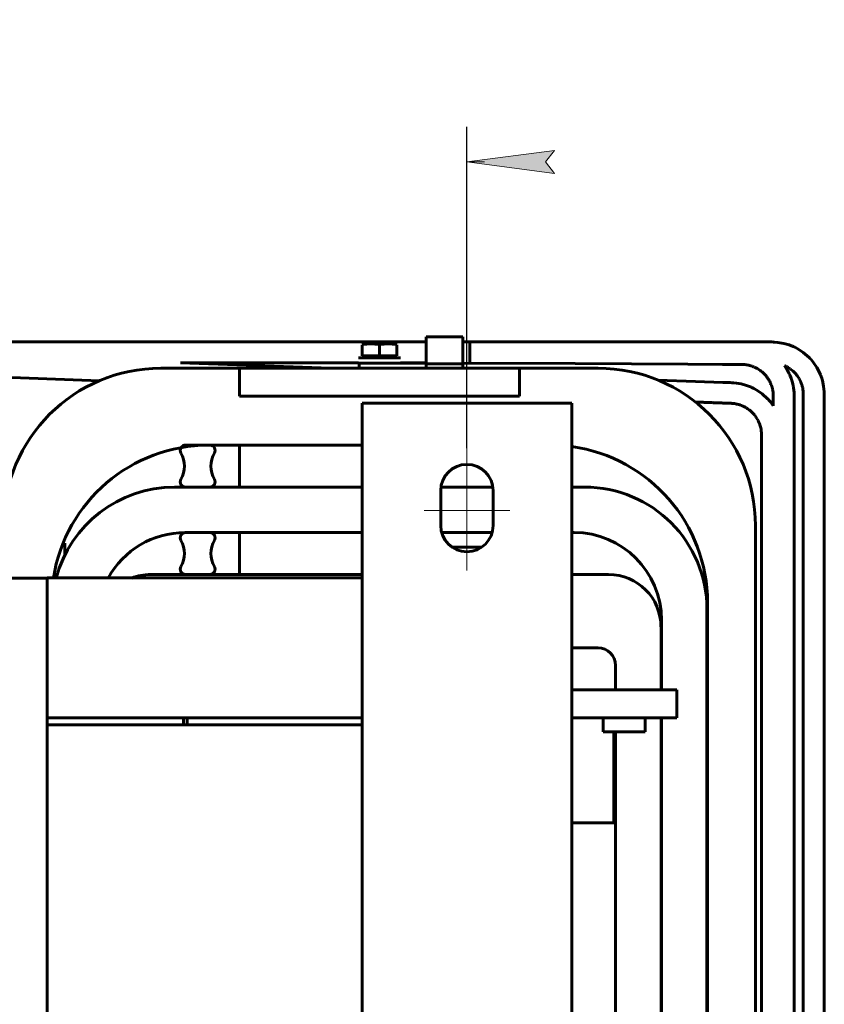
# Model space of a CAD drawing. Header units: millimetres. Extents: x 0 to 420, y 0 to 594.
# Tile 17 of 17: x 249 to 295, y 447 to 503. Entities that reach past the tile are written whole.
import ezdxf

# ---------------------------------------------------------------- set-up
doc = ezdxf.new("R2010")
doc.units = ezdxf.units.MM
for name, pattern in [('K5LT_AXLED', [19.5, 15, -1.5, 1.5, -1.5]), ('K5LT_BASIC', [0]), ('K5LT_THIN', [0])]:
    doc.linetypes.add(name, pattern=pattern)
doc.layers.add('Системный слой', color=7, linetype='Continuous')
doc.styles.add('KDIMTEXTSTYLE', font='GOST_AU.SHX', dxfattribs={"width": 0.96, "oblique": 15, "height": 5})
doc.dimstyles.new('KDIMSTYLE (0.20)', dxfattribs={"dimtxt": 5, "dimasz": 1, "dimexe": 2, "dimexo": 0, "dimgap": 1, "dimtad": 1, "dimlfac": 5, "dimtxsty": 'KDIMTEXTSTYLE', "dimsah": 1, "dimcen": 0, "dimdle": 1, "dimadec": 0, "dimazin": 0, "dimtfac": 0.667, "dimtmove": 0, "dimatfit": 3, "dimfxl": 1, "dimtvp": 1, "dimtolj": 1, "dimtzin": 0, "dimarcsym": 0})

# ---------------------------------------------------------------- blocks, each defined once
blk = doc.blocks.new('U150')
at = {"layer": 'Системный слой', "color": 150, "linetype": 'K5LT_BASIC', "lineweight": 60, "true_color": 0x0080ff}
blk.add_line((288.496, 464.801), (288.526, 464.801), dxfattribs=at)
blk = doc.blocks.new('U151')
at = {"layer": 'Системный слой', "color": 150, "linetype": 'K5LT_BASIC', "lineweight": 60, "true_color": 0x0080ff}
blk.add_line((288.496, 463.201), (288.526, 463.201), dxfattribs=at)
blk = doc.blocks.new('U160')
at = {"layer": 'Системный слой', "color": 150, "linetype": 'K5LT_BASIC', "lineweight": 60, "true_color": 0x0080ff}
blk.add_line((250.766, 462.801), (268.766, 462.801), dxfattribs=at)
blk = doc.blocks.new('U184')
at = {"layer": 'Системный слой', "color": 150, "linetype": 'K5LT_BASIC', "lineweight": 60, "true_color": 0x0080ff}
for p, q in [((268.566, 483.801), (269.907, 483.801)), ((269.907, 483.801), (270.966, 483.801))]:
    blk.add_line(p, q, dxfattribs=at)
blk = doc.blocks.new('U185')
at = {"layer": 'Системный слой', "color": 150, "linetype": 'K5LT_BASIC', "lineweight": 60, "true_color": 0x0080ff}
for p, q in [((268.566, 483.481), (269.907, 483.481)), ((269.907, 483.481), (270.305, 483.481))]:
    blk.add_line(p, q, dxfattribs=at)
blk = doc.blocks.new('U189')
at = {"layer": 'Системный слой', "color": 150, "linetype": 'K5LT_BASIC', "lineweight": 60, "true_color": 0x0080ff}
for p, q in [((285.866, 468.401), (285.866, 464.801)), ((285.866, 463.201), (285.866, 423.601))]:
    blk.add_line(p, q, dxfattribs=at)
blk = doc.blocks.new('U190')
at = {"layer": 'Системный слой', "color": 150, "linetype": 'K5LT_BASIC', "lineweight": 60, "true_color": 0x0080ff}
for p, q in [((256.666, 471.401), (268.766, 471.401)), ((280.766, 471.401), (282.866, 471.401))]:
    blk.add_line(p, q, dxfattribs=at)
blk = doc.blocks.new('U191')
at = {"layer": 'Системный слой', "color": 150, "linetype": 'K5LT_BASIC', "lineweight": 60, "true_color": 0x0080ff}
for p, q in [((283.266, 466.201), (283.266, 464.801)), ((283.266, 462.401), (283.266, 424.201))]:
    blk.add_line(p, q, dxfattribs=at)
blk = doc.blocks.new('U192')
at = {"layer": 'Системный слой', "color": 150, "linetype": 'K5LT_BASIC', "lineweight": 60, "true_color": 0x0080ff}
for p, q in [((257.266, 483.201), (261.766, 483.201)), ((277.766, 483.201), (282.266, 483.201))]:
    blk.add_line(p, q, dxfattribs=at)
blk = doc.blocks.new('U194')
at = {"layer": 'Системный слой', "color": 150, "linetype": 'K5LT_BASIC', "lineweight": 60, "true_color": 0x0080ff}
for p, q in [((285.896, 468.801), (285.896, 464.801)), ((285.896, 463.201), (285.896, 423.201))]:
    blk.add_line(p, q, dxfattribs=at)
blk = doc.blocks.new('U195')
at = {"layer": 'Системный слой', "color": 150, "linetype": 'K5LT_BASIC', "lineweight": 60, "true_color": 0x0080ff}
for p, q in [((258.636, 473.801), (268.766, 473.801)), ((273.32, 473.801), (276.211, 473.801)), ((280.766, 473.801), (280.896, 473.801))]:
    blk.add_line(p, q, dxfattribs=at)
blk = doc.blocks.new('U198')
at = {"layer": 'Системный слой', "color": 150, "linetype": 'K5LT_BASIC', "lineweight": 60, "true_color": 0x0080ff}
for p, q in [((258.036, 476.401), (268.766, 476.401)), ((273.279, 476.401), (276.252, 476.401)), ((280.766, 476.401), (281.496, 476.401))]:
    blk.add_line(p, q, dxfattribs=at)
blk = doc.blocks.new('U204')
at = {"layer": 'Системный слой', "color": 150, "linetype": 'K5LT_BASIC', "lineweight": 60, "true_color": 0x0080ff}
blk.add_line((250.766, 471.201), (268.766, 471.201), dxfattribs=at)
blk = doc.blocks.new('U205')
at = {"layer": 'Системный слой', "color": 150, "linetype": 'K5LT_BASIC', "lineweight": 60, "true_color": 0x0080ff}
for p, q in [((184.966, 463.201), (184.766, 463.201)), ((210.766, 463.201), (210.566, 463.201)), ((232.966, 463.201), (232.766, 463.201)), ((258.766, 463.201), (258.566, 463.201))]:
    blk.add_line(p, q, dxfattribs=at)
blk = doc.blocks.new('U206')
at = {"layer": 'Системный слой', "color": 150, "linetype": 'K5LT_BASIC', "lineweight": 60, "true_color": 0x0080ff}
for p, q in [((226.535, 484.701), (272.435, 484.701)), ((274.535, 484.701), (291.334, 484.701)), ((291.334, 484.701), (291.482, 484.701)), ((291.482, 484.701), (291.555, 484.701)), ((291.555, 484.701), (291.591, 484.701)), ((291.591, 484.701), (291.609, 484.701)), ((291.609, 484.701), (291.62, 484.701)), ((291.62, 484.701), (291.634, 484.701)), ((291.634, 484.701), (291.654, 484.701)), ((291.654, 484.701), (291.685, 484.701)), ((291.685, 484.701), (291.731, 484.701)), ((291.731, 484.701), (291.8, 484.701)), ((291.8, 484.701), (291.906, 484.701)), ((291.906, 484.701), (292.072, 484.701)), ((292.072, 484.701), (292.216, 484.7)), ((292.216, 484.7), (292.237, 484.7)), ((292.237, 484.7), (292.279, 484.699)), ((292.279, 484.699), (292.365, 484.696)), ((292.365, 484.696), (292.543, 484.679)), ((292.543, 484.679), (292.89, 484.618)), ((292.89, 484.618), (293.201, 484.53)), ((293.201, 484.53), (293.364, 484.468)), ((293.364, 484.468), (293.386, 484.458)), ((293.386, 484.458), (293.43, 484.439)), ((293.43, 484.439), (293.516, 484.399)), ((293.516, 484.399), (293.683, 484.311)), ((293.683, 484.311), (294.001, 484.104)), ((294.001, 484.104), (294.335, 483.813)), ((294.335, 483.813), (294.352, 483.797)), ((294.352, 483.797), (294.385, 483.762)), ((294.385, 483.762), (294.449, 483.692)), ((294.449, 483.692), (294.57, 483.547)), ((294.57, 483.547), (294.784, 483.234)), ((294.784, 483.234), (294.981, 482.838)), ((294.981, 482.838), (294.99, 482.816)), ((294.99, 482.816), (295.008, 482.771)), ((295.008, 482.771), (295.04, 482.68)), ((295.04, 482.68), (295.096, 482.493)), ((295.096, 482.493), (295.166, 482.169)), ((295.166, 482.169), (295.201, 481.852)), ((295.201, 481.852), (295.205, 481.693)), ((295.205, 481.693), (295.205, 481.674)), ((295.205, 481.674), (295.205, 481.638)), ((295.205, 481.638), (295.205, 481.568)), ((295.205, 481.568), (295.205, 481.435)), ((295.205, 481.435), (295.205, 481.327)), ((295.205, 481.327), (295.205, 481.275)), ((295.205, 481.275), (295.205, 481.248)), ((295.205, 481.248), (295.205, 481.235)), ((295.205, 481.235), (295.205, 481.224)), ((295.205, 481.224), (295.205, 481.212)), ((295.205, 481.212), (295.205, 481.193)), ((295.205, 481.193), (295.205, 481.166)), ((295.205, 481.166), (295.205, 481.124)), ((295.205, 481.124), (295.205, 481.061)), ((295.205, 481.061), (295.205, 480.964)), ((295.205, 480.964), (295.205, 480.909)), ((295.205, 480.909), (295.205, 480.798)), ((295.205, 480.798), (295.205, 480.577)), ((295.205, 480.577), (295.205, 480.135)), ((295.205, 480.135), (295.205, 479.251)), ((295.205, 479.251), (295.205, 477.482)), ((295.205, 477.482), (295.205, 473.945)), ((295.205, 473.945), (295.205, 466.871)), ((295.205, 466.871), (295.205, 452.722)), ((295.205, 452.722), (295.205, 424.425))]:
    blk.add_line(p, q, dxfattribs=at)
blk = doc.blocks.new('U208')
at = {"layer": 'Системный слой', "color": 150, "linetype": 'K5LT_BASIC', "lineweight": 60, "true_color": 0x0080ff}
for p, q in [((258.378, 483.501), (268.566, 483.501)), ((270.966, 483.501), (272.435, 483.501)), ((292.934, 483.347), (292.953, 483.337)), ((292.953, 483.337), (292.962, 483.333)), ((292.962, 483.333), (292.97, 483.329)), ((292.97, 483.329), (292.979, 483.325)), ((292.979, 483.325), (292.987, 483.321)), ((292.987, 483.321), (292.998, 483.316)), ((292.998, 483.316), (293.014, 483.308)), ((293.014, 483.308), (293.038, 483.296)), ((293.038, 483.296), (293.074, 483.277)), ((293.074, 483.277), (293.082, 483.273)), ((293.082, 483.273), (293.09, 483.268)), ((293.09, 483.268), (293.104, 483.26)), ((293.104, 483.26), (293.133, 483.243)), ((293.133, 483.243), (293.189, 483.208)), ((293.189, 483.208), (293.256, 483.162)), ((293.256, 483.162), (293.263, 483.157)), ((293.263, 483.157), (293.274, 483.149)), ((293.274, 483.149), (293.296, 483.132)), ((293.296, 483.132), (293.339, 483.098)), ((293.339, 483.098), (293.422, 483.027)), ((293.422, 483.027), (293.438, 483.012)), ((293.438, 483.012), (293.444, 483.006)), ((293.444, 483.006), (293.455, 482.996)), ((293.455, 482.996), (293.474, 482.977)), ((293.474, 482.977), (293.513, 482.937)), ((293.513, 482.937), (293.587, 482.854)), ((293.587, 482.854), (293.597, 482.842)), ((293.597, 482.842), (293.603, 482.835)), ((293.603, 482.835), (293.611, 482.824)), ((293.611, 482.824), (293.628, 482.803)), ((293.628, 482.803), (293.662, 482.758)), ((293.662, 482.758), (293.724, 482.666)), ((293.724, 482.666), (293.734, 482.651)), ((293.734, 482.651), (293.738, 482.643)), ((293.738, 482.643), (293.746, 482.631)), ((293.746, 482.631), (293.76, 482.607)), ((293.76, 482.607), (293.788, 482.558)), ((293.788, 482.558), (293.839, 482.457)), ((293.839, 482.457), (293.846, 482.441)), ((293.846, 482.441), (293.85, 482.433)), ((293.85, 482.433), (293.855, 482.42)), ((293.855, 482.42), (293.866, 482.394)), ((293.866, 482.394), (293.887, 482.342)), ((293.887, 482.342), (293.924, 482.241)), ((293.924, 482.241), (293.927, 482.232)), ((293.927, 482.232), (293.929, 482.224)), ((293.929, 482.224), (293.934, 482.21)), ((293.934, 482.21), (293.942, 482.181)), ((293.942, 482.181), (293.958, 482.123)), ((293.958, 482.123), (293.969, 482.075)), ((293.969, 482.075), (293.97, 482.067)), ((293.97, 482.067), (293.973, 482.055)), ((293.973, 482.055), (293.978, 482.031)), ((293.978, 482.031), (293.986, 481.983)), ((293.986, 481.983), (293.998, 481.884)), ((293.998, 481.884), (293.998, 481.875)), ((293.998, 481.875), (293.999, 481.862)), ((293.999, 481.862), (294.001, 481.836)), ((294.001, 481.836), (294.004, 481.784)), ((294.004, 481.784), (294.005, 481.711)), ((294.005, 481.711), (294.005, 481.702)), ((294.005, 481.702), (294.005, 481.689)), ((294.005, 481.689), (294.005, 481.662)), ((294.005, 481.662), (294.005, 481.607)), ((294.005, 481.607), (294.005, 481.562)), ((294.005, 481.562), (294.005, 481.551)), ((294.005, 481.551), (294.005, 481.537)), ((294.005, 481.537), (294.005, 481.509)), ((294.005, 481.509), (294.005, 481.453)), ((294.005, 481.453), (294.005, 481.402)), ((294.005, 481.402), (294.005, 481.391)), ((294.005, 481.391), (294.005, 481.375)), ((294.005, 481.375), (294.005, 481.35)), ((294.005, 481.35), (294.005, 481.337)), ((294.005, 481.337), (294.005, 481.326)), ((294.005, 481.326), (294.005, 481.315)), ((294.005, 481.315), (294.005, 481.304)), ((294.005, 481.304), (294.005, 481.286)), ((294.005, 481.286), (294.005, 481.26)), ((294.005, 481.26), (294.005, 481.221)), ((294.005, 481.221), (294.005, 481.162)), ((294.005, 481.162), (294.005, 481.081)), ((294.005, 481.081), (294.005, 481.07)), ((294.005, 481.07), (294.005, 481.056)), ((294.005, 481.056), (294.005, 481.027)), ((294.005, 481.027), (294.005, 481.003)), ((294.005, 481.003), (294.005, 480.993)), ((294.005, 480.993), (294.005, 480.981)), ((294.005, 480.981), (294.005, 480.971)), ((294.005, 480.971), (294.005, 480.961)), ((294.005, 480.961), (294.005, 480.943)), ((294.005, 480.943), (294.005, 480.933)), ((294.005, 480.933), (294.005, 480.923)), ((294.005, 480.923), (294.005, 480.909)), ((294.005, 480.909), (294.005, 480.881)), ((294.005, 480.881), (294.005, 480.851)), ((294.005, 480.851), (294.005, 480.841)), ((294.005, 480.841), (294.005, 480.829)), ((294.005, 480.829), (294.005, 480.807)), ((294.005, 480.807), (294.005, 480.797)), ((294.005, 480.797), (294.005, 480.785)), ((294.005, 480.785), (294.005, 480.762)), ((294.005, 480.762), (294.005, 480.716)), ((294.005, 480.716), (294.005, 480.706)), ((294.005, 480.706), (294.005, 480.696)), ((294.005, 480.696), (294.005, 480.683)), ((294.005, 480.683), (294.005, 480.673)), ((294.005, 480.673), (294.005, 480.663)), ((294.005, 480.663), (294.005, 480.653)), ((294.005, 480.653), (294.005, 480.643)), ((294.005, 480.643), (294.005, 480.627)), ((294.005, 480.627), (294.005, 480.595)), ((294.005, 480.595), (294.005, 480.531)), ((294.005, 480.531), (294.005, 480.438)), ((294.005, 480.438), (294.005, 480.428)), ((294.005, 480.428), (294.005, 480.415)), ((294.005, 480.415), (294.005, 480.389)), ((294.005, 480.389), (294.005, 480.339)), ((294.005, 480.339), (294.005, 480.329)), ((294.005, 480.329), (294.005, 480.318)), ((294.005, 480.318), (294.005, 480.309)), ((294.005, 480.309), (294.005, 480.3)), ((294.005, 480.3), (294.005, 480.289)), ((294.005, 480.289), (294.005, 480.28)), ((294.005, 480.28), (294.005, 480.269)), ((294.005, 480.269), (294.005, 480.249)), ((294.005, 480.249), (294.005, 480.239)), ((294.005, 480.239), (294.005, 480.23)), ((294.005, 480.23), (294.005, 480.213)), ((294.005, 480.213), (294.005, 480.178)), ((294.005, 480.178), (294.005, 480.159)), ((294.005, 480.159), (294.005, 480.15)), ((294.005, 480.15), (294.005, 480.138)), ((294.005, 480.138), (294.005, 480.113)), ((294.005, 480.113), (294.005, 480.065)), ((294.005, 480.065), (294.005, 479.987)), ((294.005, 479.987), (294.005, 479.978)), ((294.005, 479.978), (294.005, 479.963)), ((294.005, 479.963), (294.005, 479.934)), ((294.005, 479.934), (294.005, 479.877)), ((294.005, 479.877), (294.005, 479.762)), ((294.005, 479.762), (294.005, 479.65)), ((294.005, 479.65), (294.005, 479.641)), ((294.005, 479.641), (294.005, 479.625)), ((294.005, 479.625), (294.005, 479.594)), ((294.005, 479.594), (294.005, 479.532)), ((294.005, 479.532), (294.005, 479.409)), ((294.005, 479.409), (294.005, 479.344)), ((294.005, 479.344), (294.005, 479.335)), ((294.005, 479.335), (294.005, 479.32)), ((294.005, 479.32), (294.005, 479.29)), ((294.005, 479.29), (294.005, 479.231)), ((294.005, 479.231), (294.005, 479.112)), ((294.005, 479.112), (294.005, 479.059)), ((294.005, 479.059), (294.005, 479.05)), ((294.005, 479.05), (294.005, 479.038)), ((294.005, 479.038), (294.005, 479.012)), ((294.005, 479.012), (294.005, 478.987)), ((294.005, 478.987), (294.005, 478.979)), ((294.005, 478.979), (294.005, 478.968)), ((294.005, 478.968), (294.005, 478.948)), ((294.005, 478.948), (294.005, 478.917)), ((294.005, 478.917), (294.005, 478.908)), ((294.005, 478.908), (294.005, 478.898)), ((294.005, 478.898), (294.005, 478.878)), ((294.005, 478.878), (294.005, 478.869)), ((294.005, 478.869), (294.005, 478.861)), ((294.005, 478.861), (294.005, 478.849)), ((294.005, 478.849), (294.005, 478.826)), ((294.005, 478.826), (294.005, 478.779)), ((294.005, 478.779), (294.005, 478.77)), ((294.005, 478.77), (294.005, 478.759)), ((294.005, 478.759), (294.005, 478.737)), ((294.005, 478.737), (294.005, 478.692)), ((294.005, 478.692), (294.005, 478.603)), ((294.005, 478.603), (294.005, 478.594)), ((294.005, 478.594), (294.005, 478.585)), ((294.005, 478.585), (294.005, 478.571)), ((294.005, 478.571), (294.005, 478.541)), ((294.005, 478.541), (294.005, 478.496)), ((294.005, 478.496), (294.005, 478.391)), ((294.005, 478.391), (294.005, 478.297)), ((294.005, 478.297), (294.005, 478.226)), ((294.005, 478.226), (294.005, 478.214)), ((294.005, 478.214), (294.005, 478.191)), ((294.005, 478.191), (294.005, 478.144)), ((294.005, 478.144), (294.005, 478.051)), ((294.005, 478.051), (294.005, 477.863)), ((294.005, 477.863), (294.005, 477.553)), ((294.005, 477.553), (294.005, 477.485)), ((294.005, 477.485), (294.005, 477.468)), ((294.005, 477.468), (294.005, 477.434)), ((294.005, 477.434), (294.005, 477.366)), ((294.005, 477.366), (294.005, 477.228)), ((294.005, 477.228), (294.005, 476.949)), ((294.005, 476.949), (294.005, 476.391)), ((294.005, 476.391), (294.005, 476.217)), ((294.005, 476.217), (294.005, 475.868)), ((294.005, 475.868), (294.005, 475.171)), ((294.005, 475.171), (294.005, 473.784)), ((294.005, 473.784), (294.005, 471.027)), ((294.005, 471.027), (294.005, 465.569)), ((294.005, 465.569), (294.005, 455.202)), ((294.005, 455.202), (294.005, 439.046))]:
    blk.add_line(p, q, dxfattribs=at)
blk = doc.blocks.new('U211')
at = {"layer": 'Системный слой', "color": 150, "linetype": 'K5LT_BASIC', "lineweight": 60, "true_color": 0x0080ff}
for p, q in [((258.378, 483.501), (266.438, 483.213)), ((285.687, 482.525), (287.848, 482.448)), ((287.848, 482.448), (289.411, 482.392)), ((289.411, 482.392), (289.496, 482.389)), ((289.496, 482.389), (289.538, 482.387)), ((289.538, 482.387), (289.559, 482.386)), ((289.559, 482.386), (289.569, 482.386)), ((289.569, 482.386), (289.575, 482.386)), ((289.575, 482.386), (289.582, 482.386)), ((289.582, 482.386), (289.594, 482.385)), ((289.594, 482.385), (289.611, 482.385)), ((289.611, 482.385), (289.636, 482.384)), ((289.636, 482.384), (289.674, 482.382)), ((289.674, 482.382), (289.733, 482.38)), ((289.733, 482.38), (289.824, 482.377)), ((289.824, 482.377), (289.923, 482.373)), ((289.923, 482.373), (289.939, 482.373)), ((289.939, 482.373), (289.972, 482.371)), ((289.972, 482.371), (290.038, 482.366)), ((290.038, 482.366), (290.175, 482.351)), ((290.175, 482.351), (290.459, 482.301)), ((290.459, 482.301), (290.762, 482.217)), ((290.762, 482.217), (291.034, 482.112)), ((291.034, 482.112), (291.055, 482.102)), ((291.055, 482.102), (291.097, 482.082)), ((291.097, 482.082), (291.18, 482.041)), ((291.18, 482.041), (291.341, 481.951)), ((291.341, 481.951), (291.646, 481.742)), ((291.646, 481.742), (291.961, 481.458)), ((291.961, 481.458), (291.973, 481.446)), ((291.973, 481.446), (291.996, 481.421)), ((291.996, 481.421), (292.041, 481.371)), ((292.041, 481.371), (292.128, 481.269)), ((292.128, 481.269), (292.284, 481.058))]:
    blk.add_line(p, q, dxfattribs=at)
blk = doc.blocks.new('U213')
at = {"layer": 'Системный слой', "color": 150, "linetype": 'K5LT_BASIC', "lineweight": 60, "true_color": 0x0080ff}
for p, q in [((235.28, 483.143), (253.745, 482.483)), ((287.842, 481.265), (287.852, 481.265)), ((287.852, 481.265), (287.862, 481.264)), ((287.862, 481.264), (287.873, 481.264)), ((287.873, 481.264), (287.883, 481.264)), ((287.883, 481.264), (287.893, 481.263)), ((287.893, 481.263), (287.908, 481.263)), ((287.908, 481.263), (287.936, 481.262)), ((287.936, 481.262), (287.946, 481.261)), ((287.946, 481.261), (287.959, 481.261)), ((287.959, 481.261), (287.983, 481.26)), ((287.983, 481.26), (288.032, 481.258)), ((288.032, 481.258), (288.051, 481.258)), ((288.051, 481.258), (288.061, 481.257)), ((288.061, 481.257), (288.075, 481.257)), ((288.075, 481.257), (288.103, 481.256)), ((288.103, 481.256), (288.159, 481.254)), ((288.159, 481.254), (288.271, 481.25)), ((288.271, 481.25), (288.282, 481.249)), ((288.282, 481.249), (288.292, 481.249)), ((288.292, 481.249), (288.31, 481.248)), ((288.31, 481.248), (288.347, 481.247)), ((288.347, 481.247), (288.421, 481.244)), ((288.421, 481.244), (288.569, 481.239)), ((288.569, 481.239), (288.735, 481.233)), ((288.735, 481.233), (288.745, 481.233)), ((288.745, 481.233), (288.756, 481.232)), ((288.756, 481.232), (288.774, 481.232)), ((288.774, 481.232), (288.811, 481.23)), ((288.811, 481.23), (288.84, 481.229)), ((288.84, 481.229), (288.85, 481.229)), ((288.85, 481.229), (288.863, 481.229)), ((288.863, 481.229), (288.873, 481.228)), ((288.873, 481.228), (288.884, 481.228)), ((288.884, 481.228), (288.894, 481.227)), ((288.894, 481.227), (288.905, 481.227)), ((288.905, 481.227), (288.919, 481.227)), ((288.919, 481.227), (288.938, 481.226)), ((288.938, 481.226), (288.948, 481.226)), ((288.948, 481.226), (288.96, 481.225)), ((288.96, 481.225), (288.985, 481.224)), ((288.985, 481.224), (289.03, 481.223)), ((289.03, 481.223), (289.041, 481.222)), ((289.041, 481.222), (289.055, 481.222)), ((289.055, 481.222), (289.082, 481.221)), ((289.082, 481.221), (289.137, 481.219)), ((289.137, 481.219), (289.213, 481.216)), ((289.213, 481.216), (289.224, 481.216)), ((289.224, 481.216), (289.237, 481.215)), ((289.237, 481.215), (289.248, 481.215)), ((289.248, 481.215), (289.258, 481.214)), ((289.258, 481.214), (289.273, 481.214)), ((289.273, 481.214), (289.302, 481.213)), ((289.302, 481.213), (289.346, 481.211)), ((289.346, 481.211), (289.357, 481.211)), ((289.357, 481.211), (289.368, 481.211)), ((289.368, 481.211), (289.379, 481.21)), ((289.379, 481.21), (289.39, 481.21)), ((289.39, 481.21), (289.4, 481.209)), ((289.4, 481.209), (289.411, 481.209)), ((289.411, 481.209), (289.426, 481.208)), ((289.426, 481.208), (289.44, 481.208)), ((289.44, 481.208), (289.451, 481.208)), ((289.451, 481.208), (289.464, 481.207)), ((289.464, 481.207), (289.489, 481.206)), ((289.489, 481.206), (289.507, 481.206)), ((289.507, 481.206), (289.518, 481.205)), ((289.518, 481.205), (289.529, 481.205)), ((289.529, 481.205), (289.54, 481.204)), ((289.54, 481.204), (289.551, 481.204)), ((289.551, 481.204), (289.562, 481.204)), ((289.562, 481.204), (289.574, 481.203)), ((289.574, 481.203), (289.586, 481.203)), ((289.586, 481.203), (289.597, 481.202)), ((289.597, 481.202), (289.617, 481.202)), ((289.617, 481.202), (289.657, 481.2)), ((289.657, 481.2), (289.724, 481.198)), ((289.724, 481.198), (289.793, 481.195)), ((289.793, 481.195), (289.803, 481.195)), ((289.803, 481.195), (289.816, 481.195)), ((289.816, 481.195), (289.841, 481.194)), ((289.841, 481.194), (289.881, 481.192)), ((289.881, 481.192), (289.89, 481.192)), ((289.89, 481.192), (289.902, 481.191)), ((289.902, 481.191), (289.924, 481.19)), ((289.924, 481.19), (289.967, 481.187)), ((289.967, 481.187), (289.988, 481.185)), ((289.988, 481.185), (289.996, 481.185)), ((289.996, 481.185), (290.007, 481.183)), ((290.007, 481.183), (290.029, 481.181)), ((290.029, 481.181), (290.073, 481.176)), ((290.073, 481.176), (290.125, 481.168)), ((290.125, 481.168), (290.133, 481.166)), ((290.133, 481.166), (290.144, 481.164)), ((290.144, 481.164), (290.166, 481.16)), ((290.166, 481.16), (290.21, 481.151)), ((290.21, 481.151), (290.291, 481.13)), ((290.291, 481.13), (290.298, 481.128)), ((290.298, 481.128), (290.31, 481.124)), ((290.31, 481.124), (290.332, 481.118)), ((290.332, 481.118), (290.377, 481.103)), ((290.377, 481.103), (290.468, 481.069)), ((290.468, 481.069), (290.48, 481.064)), ((290.48, 481.064), (290.488, 481.06)), ((290.488, 481.06), (290.498, 481.056)), ((290.498, 481.056), (290.52, 481.047)), ((290.52, 481.047), (290.552, 481.032)), ((290.552, 481.032), (290.56, 481.029)), ((290.56, 481.029), (290.571, 481.024)), ((290.571, 481.024), (290.592, 481.014)), ((290.592, 481.014), (290.634, 480.993)), ((290.634, 480.993), (290.718, 480.946)), ((290.718, 480.946), (290.726, 480.942)), ((290.726, 480.942), (290.734, 480.937)), ((290.734, 480.937), (290.746, 480.93)), ((290.746, 480.93), (290.77, 480.915)), ((290.77, 480.915), (290.818, 480.884)), ((290.818, 480.884), (290.903, 480.823)), ((290.903, 480.823), (290.91, 480.817)), ((290.91, 480.817), (290.921, 480.809)), ((290.921, 480.809), (290.942, 480.792)), ((290.942, 480.792), (290.984, 480.757)), ((290.984, 480.757), (291.065, 480.683)), ((291.065, 480.683), (291.08, 480.668)), ((291.08, 480.668), (291.087, 480.662)), ((291.087, 480.662), (291.097, 480.652)), ((291.097, 480.652), (291.116, 480.632)), ((291.116, 480.632), (291.154, 480.591)), ((291.154, 480.591), (291.225, 480.506)), ((291.225, 480.506), (291.235, 480.493)), ((291.235, 480.493), (291.241, 480.486)), ((291.241, 480.486), (291.249, 480.475)), ((291.249, 480.475), (291.266, 480.452)), ((291.266, 480.452), (291.298, 480.407)), ((291.298, 480.407), (291.358, 480.314)), ((291.358, 480.314), (291.367, 480.298)), ((291.367, 480.298), (291.372, 480.29)), ((291.372, 480.29), (291.379, 480.278)), ((291.379, 480.278), (291.392, 480.253)), ((291.392, 480.253), (291.418, 480.204)), ((291.418, 480.204), (291.466, 480.103)), ((291.466, 480.103), (291.473, 480.085)), ((291.473, 480.085), (291.477, 480.077)), ((291.477, 480.077), (291.482, 480.064)), ((291.482, 480.064), (291.492, 480.039)), ((291.492, 480.039), (291.512, 479.987)), ((291.512, 479.987), (291.544, 479.889)), ((291.544, 479.889), (291.547, 479.88)), ((291.547, 479.88), (291.551, 479.868)), ((291.551, 479.868), (291.558, 479.842)), ((291.558, 479.842), (291.571, 479.791)), ((291.571, 479.791), (291.588, 479.708)), ((291.588, 479.708), (291.589, 479.699)), ((291.589, 479.699), (291.592, 479.686)), ((291.592, 479.686), (291.596, 479.661)), ((291.596, 479.661), (291.602, 479.609)), ((291.602, 479.609), (291.61, 479.526)), ((291.61, 479.526), (291.61, 479.517)), ((291.61, 479.517), (291.611, 479.504)), ((291.611, 479.504), (291.612, 479.479)), ((291.612, 479.479), (291.614, 479.429)), ((291.614, 479.429), (291.614, 479.37)), ((291.614, 479.37), (291.614, 479.361)), ((291.614, 479.361), (291.614, 479.349)), ((291.614, 479.349), (291.614, 479.325)), ((291.614, 479.325), (291.614, 479.292)), ((291.614, 479.292), (291.614, 479.275)), ((291.614, 479.275), (291.614, 479.266)), ((291.614, 479.266), (291.614, 479.257)), ((291.614, 479.257), (291.614, 479.247)), ((291.614, 479.247), (291.614, 479.237)), ((291.614, 479.237), (291.614, 479.224)), ((291.614, 479.224), (291.614, 479.215)), ((291.614, 479.215), (291.614, 479.202)), ((291.614, 479.202), (291.614, 479.181)), ((291.614, 479.181), (291.614, 479.171)), ((291.614, 479.171), (291.614, 479.158)), ((291.614, 479.158), (291.614, 479.143)), ((291.614, 479.143), (291.614, 479.129)), ((291.614, 479.129), (291.614, 479.108)), ((291.614, 479.108), (291.614, 479.076)), ((291.614, 479.076), (291.614, 479.029)), ((291.614, 479.029), (291.614, 478.994)), ((291.614, 478.994), (291.614, 478.985)), ((291.614, 478.985), (291.614, 478.972)), ((291.614, 478.972), (291.614, 478.946)), ((291.614, 478.946), (291.614, 478.892)), ((291.614, 478.892), (291.614, 478.842)), ((291.614, 478.842), (291.614, 478.832)), ((291.614, 478.832), (291.614, 478.823)), ((291.614, 478.823), (291.614, 478.813)), ((291.614, 478.813), (291.614, 478.804)), ((291.614, 478.804), (291.614, 478.795)), ((291.614, 478.795), (291.614, 478.782)), ((291.614, 478.782), (291.614, 478.763)), ((291.614, 478.763), (291.614, 478.738)), ((291.614, 478.738), (291.614, 478.729)), ((291.614, 478.729), (291.614, 478.72)), ((291.614, 478.72), (291.614, 478.711)), ((291.614, 478.711), (291.614, 478.702)), ((291.614, 478.702), (291.614, 478.69)), ((291.614, 478.69), (291.614, 478.681)), ((291.614, 478.681), (291.614, 478.672)), ((291.614, 478.672), (291.614, 478.656)), ((291.614, 478.656), (291.614, 478.635)), ((291.614, 478.635), (291.614, 478.626)), ((291.614, 478.626), (291.614, 478.615)), ((291.614, 478.615), (291.614, 478.593)), ((291.614, 478.593), (291.614, 478.548)), ((291.614, 478.548), (291.614, 478.532)), ((291.614, 478.532), (291.614, 478.523)), ((291.614, 478.523), (291.614, 478.51)), ((291.614, 478.51), (291.614, 478.485)), ((291.614, 478.485), (291.614, 478.435)), ((291.614, 478.435), (291.614, 478.334)), ((291.614, 478.334), (291.614, 478.325)), ((291.614, 478.325), (291.614, 478.316)), ((291.614, 478.316), (291.614, 478.298)), ((291.614, 478.298), (291.614, 478.262)), ((291.614, 478.262), (291.614, 478.191)), ((291.614, 478.191), (291.614, 478.049)), ((291.614, 478.049), (291.614, 477.91)), ((291.614, 477.91), (291.614, 477.882)), ((291.614, 477.882), (291.614, 477.873)), ((291.614, 477.873), (291.614, 477.86)), ((291.614, 477.86), (291.614, 477.835)), ((291.614, 477.835), (291.614, 477.785)), ((291.614, 477.785), (291.614, 477.73)), ((291.614, 477.73), (291.614, 477.662)), ((291.614, 477.662), (291.614, 477.518)), ((291.614, 477.518), (291.614, 477.23)), ((291.614, 477.23), (291.614, 476.653)), ((291.614, 476.653), (291.614, 475.499)), ((291.614, 475.499), (291.614, 473.191)), ((291.614, 473.191), (291.614, 468.576)), ((291.614, 468.576), (291.614, 459.346)), ((291.614, 459.346), (291.614, 440.886))]:
    blk.add_line(p, q, dxfattribs=at)
blk = doc.blocks.new('U215')
at = {"layer": 'Системный слой', "color": 150, "linetype": 'K5LT_BASIC', "lineweight": 60, "true_color": 0x0080ff}
for p, q in [((232.966, 462.801), (240.766, 462.801)), ((250.766, 462.801), (258.566, 462.801))]:
    blk.add_line(p, q, dxfattribs=at)
blk = doc.blocks.new('U216')
at = {"layer": 'Системный слой', "color": 150, "linetype": 'K5LT_BASIC', "lineweight": 60, "true_color": 0x0080ff}
for p, q in [((232.966, 463.201), (240.766, 463.201)), ((250.766, 463.201), (258.566, 463.201))]:
    blk.add_line(p, q, dxfattribs=at)
blk = doc.blocks.new('U220')
at = {"layer": 'Системный слой', "color": 150, "linetype": 'K5LT_BASIC', "lineweight": 60, "true_color": 0x0080ff}
for p, q in [((274.535, 483.493), (280.965, 483.461)), ((280.965, 483.461), (287.393, 483.43)), ((287.393, 483.43), (289.39, 483.42)), ((289.39, 483.42), (289.392, 483.42)), ((289.392, 483.42), (289.394, 483.42)), ((289.394, 483.42), (289.396, 483.42)), ((289.396, 483.42), (289.398, 483.42)), ((289.398, 483.42), (289.401, 483.42)), ((289.401, 483.42), (289.405, 483.42)), ((289.405, 483.42), (289.412, 483.42)), ((289.412, 483.42), (289.416, 483.42)), ((289.416, 483.42), (289.418, 483.42)), ((289.418, 483.42), (289.421, 483.42)), ((289.421, 483.42), (289.426, 483.419)), ((289.426, 483.419), (289.436, 483.419)), ((289.436, 483.419), (289.442, 483.419)), ((289.442, 483.419), (289.444, 483.419)), ((289.444, 483.419), (289.447, 483.419)), ((289.447, 483.419), (289.453, 483.419)), ((289.453, 483.419), (289.465, 483.419)), ((289.465, 483.419), (289.488, 483.419)), ((289.488, 483.419), (289.495, 483.419)), ((289.495, 483.419), (289.497, 483.419)), ((289.497, 483.419), (289.501, 483.419)), ((289.501, 483.419), (289.508, 483.419)), ((289.508, 483.419), (289.523, 483.419)), ((289.523, 483.419), (289.554, 483.419)), ((289.554, 483.419), (289.602, 483.419)), ((289.602, 483.419), (289.605, 483.419)), ((289.605, 483.419), (289.612, 483.419)), ((289.612, 483.419), (289.626, 483.419)), ((289.626, 483.419), (289.653, 483.418)), ((289.653, 483.418), (289.706, 483.418)), ((289.706, 483.418), (289.811, 483.418)), ((289.811, 483.418), (289.817, 483.418)), ((289.817, 483.418), (289.829, 483.418)), ((289.829, 483.418), (289.854, 483.417)), ((289.854, 483.417), (289.902, 483.417)), ((289.902, 483.417), (289.936, 483.417)), ((289.936, 483.417), (289.953, 483.417)), ((289.953, 483.417), (289.974, 483.417)), ((289.974, 483.417), (289.985, 483.417)), ((289.985, 483.417), (290.001, 483.417)), ((290.001, 483.417), (290.025, 483.417)), ((290.025, 483.417), (290.062, 483.416)), ((290.062, 483.416), (290.117, 483.416)), ((290.117, 483.416), (290.2, 483.416)), ((290.2, 483.416), (290.232, 483.416)), ((290.232, 483.416), (290.24, 483.415)), ((290.24, 483.415), (290.256, 483.415)), ((290.256, 483.415), (290.288, 483.415)), ((290.288, 483.415), (290.353, 483.416)), ((290.353, 483.416), (290.397, 483.416)), ((290.397, 483.416), (290.436, 483.415)), ((290.436, 483.415), (290.481, 483.415)), ((290.481, 483.415), (290.54, 483.414)), ((290.54, 483.414), (290.581, 483.412)), ((290.581, 483.412), (290.586, 483.412)), ((290.586, 483.412), (290.596, 483.411)), ((290.596, 483.411), (290.617, 483.41)), ((290.617, 483.41), (290.659, 483.407)), ((290.659, 483.407), (290.739, 483.398)), ((290.739, 483.398), (290.743, 483.398)), ((290.743, 483.398), (290.749, 483.397)), ((290.749, 483.397), (290.763, 483.395)), ((290.763, 483.395), (290.789, 483.391)), ((290.789, 483.391), (290.841, 483.382)), ((290.841, 483.382), (290.903, 483.368)), ((290.903, 483.368), (290.906, 483.367)), ((290.906, 483.367), (290.913, 483.365)), ((290.913, 483.365), (290.926, 483.362)), ((290.926, 483.362), (290.953, 483.355)), ((290.953, 483.355), (291.007, 483.338)), ((291.007, 483.338), (291.071, 483.317)), ((291.071, 483.317), (291.074, 483.316)), ((291.074, 483.316), (291.08, 483.314)), ((291.08, 483.314), (291.092, 483.309)), ((291.092, 483.309), (291.116, 483.3)), ((291.116, 483.3), (291.165, 483.281)), ((291.165, 483.281), (291.189, 483.271)), ((291.189, 483.271), (291.192, 483.269)), ((291.192, 483.269), (291.198, 483.267)), ((291.198, 483.267), (291.211, 483.261)), ((291.211, 483.261), (291.235, 483.25)), ((291.235, 483.25), (291.282, 483.228)), ((291.282, 483.228), (291.36, 483.187)), ((291.36, 483.187), (291.363, 483.185)), ((291.363, 483.185), (291.371, 483.181)), ((291.371, 483.181), (291.385, 483.173)), ((291.385, 483.173), (291.412, 483.157)), ((291.412, 483.157), (291.467, 483.122)), ((291.467, 483.122), (291.533, 483.077)), ((291.533, 483.077), (291.537, 483.074)), ((291.537, 483.074), (291.544, 483.069)), ((291.544, 483.069), (291.559, 483.058)), ((291.559, 483.058), (291.588, 483.036)), ((291.588, 483.036), (291.644, 482.991)), ((291.644, 482.991), (291.716, 482.927)), ((291.716, 482.927), (291.719, 482.924)), ((291.719, 482.924), (291.726, 482.917)), ((291.726, 482.917), (291.74, 482.904)), ((291.74, 482.904), (291.767, 482.877)), ((291.767, 482.877), (291.82, 482.821)), ((291.82, 482.821), (291.874, 482.758)), ((291.874, 482.758), (291.877, 482.754)), ((291.877, 482.754), (291.884, 482.747)), ((291.884, 482.747), (291.895, 482.732)), ((291.895, 482.732), (291.919, 482.701)), ((291.919, 482.701), (291.964, 482.639)), ((291.964, 482.639), (292.011, 482.567)), ((292.011, 482.567), (292.014, 482.563)), ((292.014, 482.563), (292.019, 482.555)), ((292.019, 482.555), (292.029, 482.538)), ((292.029, 482.538), (292.049, 482.505)), ((292.049, 482.505), (292.086, 482.436)), ((292.086, 482.436), (292.123, 482.359)), ((292.123, 482.359), (292.125, 482.355)), ((292.125, 482.355), (292.129, 482.346)), ((292.129, 482.346), (292.137, 482.329)), ((292.137, 482.329), (292.151, 482.294)), ((292.151, 482.294), (292.178, 482.225)), ((292.178, 482.225), (292.203, 482.155)), ((292.203, 482.155), (292.204, 482.151)), ((292.204, 482.151), (292.206, 482.144)), ((292.206, 482.144), (292.211, 482.13)), ((292.211, 482.13), (292.219, 482.101)), ((292.219, 482.101), (292.235, 482.044)), ((292.235, 482.044), (292.245, 482.004)), ((292.245, 482.004), (292.245, 482)), ((292.245, 482), (292.247, 481.994)), ((292.247, 481.994), (292.25, 481.98)), ((292.25, 481.98), (292.255, 481.953)), ((292.255, 481.953), (292.265, 481.898)), ((292.265, 481.898), (292.274, 481.825)), ((292.274, 481.825), (292.274, 481.822)), ((292.274, 481.822), (292.275, 481.814)), ((292.275, 481.814), (292.276, 481.8)), ((292.276, 481.8), (292.279, 481.77)), ((292.279, 481.77), (292.282, 481.71)), ((292.282, 481.71), (292.284, 481.652)), ((292.284, 481.652), (292.284, 481.648)), ((292.284, 481.648), (292.284, 481.641)), ((292.284, 481.641), (292.284, 481.626)), ((292.284, 481.626), (292.285, 481.597)), ((292.285, 481.597), (292.285, 481.538)), ((292.285, 481.538), (292.284, 481.48)), ((292.284, 481.48), (292.284, 481.476)), ((292.284, 481.476), (292.284, 481.467)), ((292.284, 481.467), (292.284, 481.45)), ((292.284, 481.45), (292.284, 481.416)), ((292.284, 481.416), (292.284, 481.349)), ((292.284, 481.349), (292.284, 481.315)), ((292.284, 481.315), (292.284, 481.298)), ((292.284, 481.298), (292.284, 481.29)), ((292.284, 481.29), (292.284, 481.285)), ((292.284, 481.285), (292.284, 481.277)), ((292.284, 481.277), (292.284, 481.27)), ((292.284, 481.27), (292.284, 481.259)), ((292.284, 481.259), (292.284, 481.243)), ((292.284, 481.243), (292.284, 481.24)), ((292.284, 481.24), (292.284, 481.234)), ((292.284, 481.234), (292.284, 481.225)), ((292.284, 481.225), (292.284, 481.218)), ((292.284, 481.218), (292.284, 481.208)), ((292.284, 481.208), (292.284, 481.194)), ((292.284, 481.194), (292.284, 481.172)), ((292.284, 481.172), (292.284, 481.139)), ((292.284, 481.139), (292.284, 481.091)), ((292.284, 481.091), (292.284, 481.058))]:
    blk.add_line(p, q, dxfattribs=at)
blk = doc.blocks.new('U223')
at = {"layer": 'Системный слой', "color": 150, "linetype": 'K5LT_BASIC', "lineweight": 60, "true_color": 0x0080ff}
for p, q in [((292.934, 483.347), (292.992, 483.261)), ((292.992, 483.261), (293.02, 483.217)), ((293.02, 483.217), (293.025, 483.21)), ((293.025, 483.21), (293.031, 483.201)), ((293.031, 483.201), (293.042, 483.182)), ((293.042, 483.182), (293.064, 483.145)), ((293.064, 483.145), (293.107, 483.07)), ((293.107, 483.07), (293.186, 482.918)), ((293.186, 482.918), (293.208, 482.872)), ((293.208, 482.872), (293.212, 482.864)), ((293.212, 482.864), (293.219, 482.849)), ((293.219, 482.849), (293.232, 482.819)), ((293.232, 482.819), (293.258, 482.759)), ((293.258, 482.759), (293.305, 482.636)), ((293.305, 482.636), (293.332, 482.554)), ((293.332, 482.554), (293.335, 482.545)), ((293.335, 482.545), (293.34, 482.529)), ((293.34, 482.529), (293.35, 482.498)), ((293.35, 482.498), (293.368, 482.434)), ((293.368, 482.434), (293.401, 482.304)), ((293.401, 482.304), (293.424, 482.2)), ((293.424, 482.2), (293.425, 482.191)), ((293.425, 482.191), (293.429, 482.174)), ((293.429, 482.174), (293.435, 482.141)), ((293.435, 482.141), (293.446, 482.074)), ((293.446, 482.074), (293.465, 481.942)), ((293.465, 481.942), (293.477, 481.806)), ((293.477, 481.806), (293.478, 481.797)), ((293.478, 481.797), (293.479, 481.782)), ((293.479, 481.782), (293.481, 481.751)), ((293.481, 481.751), (293.483, 481.691)), ((293.483, 481.691), (293.484, 481.594)), ((293.484, 481.594), (293.484, 481.585)), ((293.484, 481.585), (293.484, 481.571)), ((293.484, 481.571), (293.484, 481.544)), ((293.484, 481.544), (293.484, 481.49)), ((293.484, 481.49), (293.484, 481.382)), ((293.484, 481.382), (293.484, 481.36)), ((293.484, 481.36), (293.484, 481.351)), ((293.484, 481.351), (293.484, 481.337)), ((293.484, 481.337), (293.484, 481.309)), ((293.484, 481.309), (293.484, 481.266)), ((293.484, 481.266), (293.484, 481.244)), ((293.484, 481.244), (293.484, 481.217)), ((293.484, 481.217), (293.484, 481.179)), ((293.484, 481.179), (293.484, 481.152)), ((293.484, 481.152), (293.484, 481.109)), ((293.484, 481.109), (293.484, 481.1)), ((293.484, 481.1), (293.484, 481.086)), ((293.484, 481.086), (293.484, 481.058)), ((293.484, 481.058), (293.484, 481.001)), ((293.484, 481.001), (293.484, 480.906)), ((293.484, 480.906), (293.484, 480.834)), ((293.484, 480.834), (293.484, 480.825)), ((293.484, 480.825), (293.484, 480.812)), ((293.484, 480.812), (293.484, 480.785)), ((293.484, 480.785), (293.484, 480.73)), ((293.484, 480.73), (293.484, 480.707)), ((293.484, 480.707), (293.484, 480.698)), ((293.484, 480.698), (293.484, 480.688)), ((293.484, 480.688), (293.484, 480.679)), ((293.484, 480.679), (293.484, 480.67)), ((293.484, 480.67), (293.484, 480.66)), ((293.484, 480.66), (293.484, 480.645)), ((293.484, 480.645), (293.484, 480.614)), ((293.484, 480.614), (293.484, 480.586)), ((293.484, 480.586), (293.484, 480.575)), ((293.484, 480.575), (293.484, 480.566)), ((293.484, 480.566), (293.484, 480.554)), ((293.484, 480.554), (293.484, 480.53)), ((293.484, 480.53), (293.484, 480.482)), ((293.484, 480.482), (293.484, 480.444)), ((293.484, 480.444), (293.484, 480.434)), ((293.484, 480.434), (293.484, 480.421)), ((293.484, 480.421), (293.484, 480.393)), ((293.484, 480.393), (293.484, 480.339)), ((293.484, 480.339), (293.484, 480.231)), ((293.484, 480.231), (293.484, 480.185)), ((293.484, 480.185), (293.484, 480.176)), ((293.484, 480.176), (293.484, 480.161)), ((293.484, 480.161), (293.484, 480.132)), ((293.484, 480.132), (293.484, 480.073)), ((293.484, 480.073), (293.484, 480.024)), ((293.484, 480.024), (293.484, 479.999)), ((293.484, 479.999), (293.484, 479.987)), ((293.484, 479.987), (293.484, 479.959)), ((293.484, 479.959), (293.484, 479.945)), ((293.484, 479.945), (293.484, 479.923)), ((293.484, 479.923), (293.484, 479.833)), ((293.484, 479.833), (293.484, 479.763)), ((293.484, 479.763), (293.484, 479.623)), ((293.484, 479.623), (293.484, 479.343)), ((293.484, 479.343), (293.484, 478.784)), ((293.484, 478.784), (293.484, 477.667)), ((293.484, 477.667), (293.484, 475.431)), ((293.484, 475.431), (293.484, 470.959)), ((293.484, 470.959), (293.484, 462.016)), ((293.484, 462.016), (293.484, 444.129))]:
    blk.add_line(p, q, dxfattribs=at)
blk = doc.blocks.new('U234')
at = {"layer": 'Системный слой', "color": 150, "linetype": 'K5LT_BASIC', "lineweight": 60, "true_color": 0x0080ff}
for p, q in [((261.766, 476.401), (261.766, 478.801)), ((261.766, 471.401), (261.766, 473.801))]:
    blk.add_line(p, q, dxfattribs=at)
blk = doc.blocks.new('KDIMARROW_01')
at = {"layer": 'Системный слой'}
blk.add_hatch(color=0, dxfattribs=at).paths.add_polyline_path([(0, 0), (-5, 0.658), (-4.5, 0), (-5, -0.658)])
at = {"layer": 'Системный слой', "color": 0, "linetype": 'K5LT_THIN', "lineweight": 18}
for p, q in [((-4.5, 0), (-5, 0.658)), ((-5, 0.658), (0, 0)), ((0, 0), (-5, -0.658)), ((-5, -0.658), (-4.5, 0)), ((0, 0), (-1, 0))]:
    blk.add_line(p, q, dxfattribs=at)

msp = doc.modelspace()

# ---------------------------------------------------------------- linework, layer by layer
at = {"layer": 'Системный слой', "color": 150, "linetype": 'K5LT_BASIC', "lineweight": 60, "true_color": 0x0080ff}
for p, q in [((272.4352, 483.4481), (272.4352, 485.0005)), ((272.4352, 485.0005), (274.5352, 485.0005)), ((274.5352, 483.4481), (274.5352, 485.0005)), ((269.2655, 484.6005), (268.7655, 484.6005)), ((268.7655, 483.9005), (268.7655, 484.5442)), ((270.2655, 484.6005), (269.2655, 484.6005)), ((269.7655, 483.9005), (269.7655, 484.5442)), ((270.7655, 484.6005), (270.2655, 484.6005)), ((270.7655, 483.9005), (270.7655, 484.5442)), ((274.5352, 484.7005), (274.9352, 484.7005)), ((274.9352, 484.7005), (274.9352, 483.5005)), ((269.7655, 483.9005), (268.7655, 483.9005)), ((270.7655, 483.9005), (269.7655, 483.9005)), ((268.5655, 483.4805), (268.5655, 483.5005)), ((268.6033, 483.4805), (268.6033, 483.2125)), ((270.305, 483.4805), (272.4352, 483.4805)), ((270.9655, 483.4805), (270.9655, 483.5005)), ((272.4352, 483.4481), (274.5352, 483.4481)), ((272.4352, 483.4481), (272.4352, 483.2125)), ((274.5352, 483.4481), (274.5352, 483.2125)), ((261.7655, 483.2005), (261.7655, 481.6005)), ((277.7655, 483.2005), (261.7655, 483.2005)), ((262.2742, 483.2125), (262.2742, 483.2005)), ((262.2742, 483.2125), (277.2742, 483.2125)), ((262.2742, 483.2005), (277.2742, 483.2005)), ((277.2742, 483.2125), (277.2742, 483.2005)), ((277.7655, 483.2005), (277.7655, 481.6005)), ((277.7655, 481.6005), (261.7655, 481.6005)), ((268.7655, 481.2005), (280.7655, 481.2005)), ((268.7655, 481.2005), (268.7655, 341.2005)), ((280.7655, 481.2005), (280.7655, 341.2005)), ((258.6655, 478.8005), (260.0655, 478.8005)), ((260.0055, 478.8005), (268.7655, 478.8005)), ((260.0655, 476.4005), (258.6655, 476.4005)), ((273.2655, 476.2005), (273.2655, 474.2005)), ((276.2655, 474.2005), (276.2655, 476.2005)), ((258.6655, 473.8005), (260.0655, 473.8005)), ((291.2655, 474.2005), (291.2655, 419.4005)), ((251.6725, 473.2005), (251.7655, 473.2005)), ((251.7655, 473.2005), (251.7655, 472.5129)), ((275.6261, 472.9719), (273.9049, 472.9719)), ((240.7655, 471.2005), (250.7655, 471.2005)), ((250.7655, 471.2005), (250.7655, 419.2005)), ((260.0655, 471.4005), (258.6655, 471.4005)), ((288.5255, 469.8005), (288.5255, 422.2005)), ((288.4955, 469.4005), (288.4955, 422.6005)), ((280.7655, 467.2005), (282.2655, 467.2005)), ((285.1655, 464.8005), (280.7655, 464.8005)), ((285.1655, 464.8005), (286.7655, 464.8005)), ((286.7655, 464.8005), (286.7655, 463.2005)), ((258.5655, 463.2005), (258.5655, 462.8005)), ((258.7655, 463.2005), (268.7655, 463.2005)), ((258.7655, 463.2005), (258.7655, 462.8005)), ((285.1655, 463.2005), (280.7655, 463.2005)), ((282.5655, 462.4005), (282.5655, 463.2005)), ((284.9655, 462.4005), (284.9655, 463.2005)), ((286.7655, 463.2005), (285.1655, 463.2005)), ((258.7655, 462.8005), (268.7655, 462.8005)), ((284.9655, 462.4005), (282.5655, 462.4005)), ((283.1655, 462.4005), (283.1655, 457.2005)), ((283.1655, 457.2005), (280.7655, 457.2005))]:
    msp.add_line(p, q, dxfattribs=at)
at = {"layer": 'Системный слой', "color": 30, "linetype": 'K5LT_AXLED', "lineweight": 18, "true_color": 0xff8000}
for p, q in [((274.7655, 478.6227), (274.7655, 471.6304)), ((272.3172, 475.0611), (277.2144, 475.0611))]:
    msp.add_line(p, q, dxfattribs=at)
at = {"layer": 'Системный слой', "color": 150, "linetype": 'K5LT_BASIC', "lineweight": 60, "true_color": 0x0080ff}
for centre, radius, start, end in [((257.2655, 474.2005), 9, 90, 180), ((282.2655, 474.2005), 9, 0, 90), ((260.0055, 469.8005), 9, 90, 171.05098), ((258.6655, 478.5005), 0.3, 90, 210), ((260.0655, 478.5005), 0.3, 330, 90), ((257.1067, 477.6005), 1.5, 330, 30), ((261.6244, 477.6005), 1.5, 150, 210), ((279.5255, 469.8005), 9, 0, 82.08072), ((274.7655, 476.2005), 1.5, 0, 180), ((258.6655, 476.7005), 0.3, 150, 270), ((260.0655, 476.7005), 0.3, 270, 30), ((258.0355, 469.4005), 7, 90, 165.0994), ((281.4955, 469.4005), 7, 0, 90), ((258.6355, 468.8005), 5, 90, 151.3146), ((258.6655, 473.5005), 0.3, 90, 210), ((260.0655, 473.5005), 0.3, 330, 90), ((274.7655, 474.2005), 1.5, 180, 0), ((280.8955, 468.8005), 5, 0, 90), ((257.1067, 472.6005), 1.5, 330, 30), ((261.6244, 472.6005), 1.5, 150, 210), ((258.6655, 471.7005), 0.3, 150, 270), ((260.0655, 471.7005), 0.3, 270, 30), ((256.6655, 468.4005), 3, 90, 111.03947), ((282.8655, 468.4005), 3, 0, 90), ((282.2655, 466.2005), 1, 0, 90)]:
    msp.add_arc(centre, radius, start, end, dxfattribs=at)
for points in [[(268.7655, 484.5442), (268.9322, 484.5792), (269.0989, 484.6005), (269.2655, 484.6005)], [(269.2655, 484.6005), (269.4322, 484.6005), (269.5989, 484.5792), (269.7655, 484.5442)], [(269.7655, 484.5442), (269.9322, 484.5792), (270.0989, 484.6005), (270.2655, 484.6005)], [(270.2655, 484.6005), (270.4322, 484.6005), (270.5989, 484.5792), (270.7655, 484.5442)]]:
    msp.add_open_spline(points, degree=3, dxfattribs=at)

# ---------------------------------------------------------------- block references
at = {"layer": 'Системный слой'}
for name in ['U206', 'U184', 'U208', 'U213', 'U211', 'U185', 'U220', 'U223', 'U192', 'U234', 'U198', 'U195', 'U204', 'U190', 'U194', 'U189', 'U191', 'U150', 'U151', 'U205', 'U216', 'U160', 'U215']:
    msp.add_blockref(name, (0, 0), dxfattribs=at)

# ---------------------------------------------------------------- dimensions: what is measured, and where the dimension line sits
at = {"layer": 'Системный слой', "color": 7}
msp.add_linear_dim(base=(168.7655, 495.0005), p1=(274.7655, 478.6227), p2=(168.7655, 478.6227), location=(221.7655, 495.0005), text='\\H5.0;\\W0.965;\\Q15;\\H5.0;\\W0.965;\\Q15;\\Q15;Ш1', dimstyle='KDIMSTYLE (0.20)', override={"dimexo": 0, "dimblk1": 'KDIMARROW_01', "dimblk2": 'KDIMARROW_01', "dimse1": 0, "dimse2": 0, "dimclrt": 7, "dimtolj": 1}, dxfattribs=at).render()

doc.saveas('drawing.dxf')
